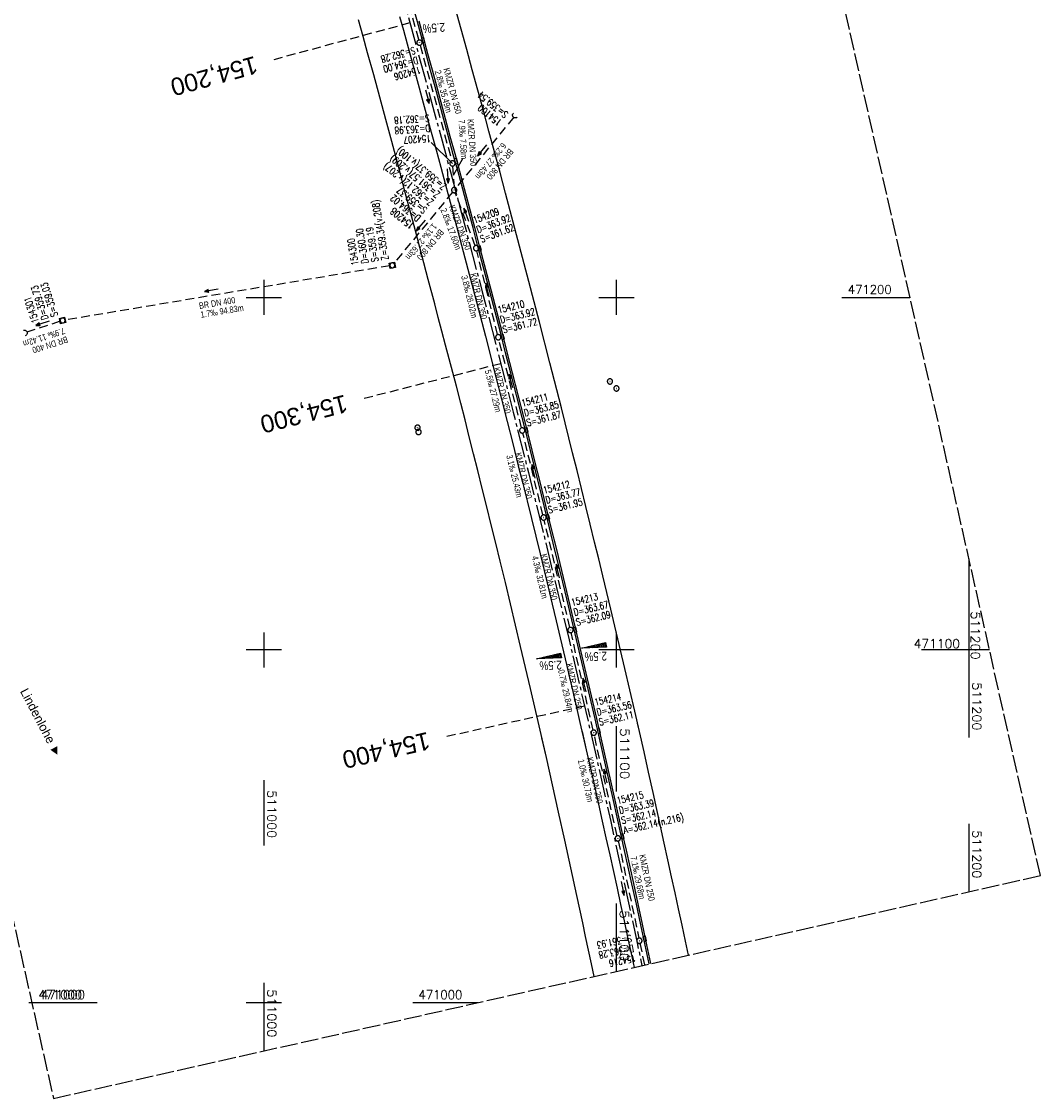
# Model space of a CAD drawing. Extents: x 510737 to 511220, y 470973 to 471938.
# Tile 2 of 5: x 510931 to 511220, y 470973 to 471278. Entities that reach past the tile are written whole.
import ezdxf
from ezdxf.enums import TextEntityAlignment as Align

# ---------------------------------------------------------------- set-up
doc = ezdxf.new("R2010")
doc.units = 0
doc.header["$LTSCALE"] = 10
doc.header["$MEASUREMENT"] = 0
for name, pattern in [('ACHSE', [5.5, 4, -0.5, 0.5, -0.5]), ('LT00', [0]), ('LT14', [0.6, 0.5, -0.1]), ('LT17', [0.15, 0.1, -0.05]), ('STRICHLINIE2', [0.375, 0.25, -0.125])]:
    doc.linetypes.add(name, pattern=pattern)
doc.layers.get('0').update_dxf_attribs({"linetype": 'LT00'})
for name, color, linetype in [('-AX-020', 250, 'ACHSE'), ('-Halt-Pfeil', 4, 'LT00'), ('-Haltung', 7, 'STRICHLINIE2'), ('-Haltungsbeschriftung', 140, 'LT00'), ('-QUE-20O', 11, 'LT00'), ('-QUE-20W', 11, 'LT00'), ('-Schachtbeschriftung', 5, 'LT00'), ('-ST-20', 30, 'LT17'), ('BESCH', 250, 'LT00'), ('ORTSRICHTUNG', 7, 'Continuous'), ('V95_AFBR_BAB', 250, 'LT00'), ('V95_KA_MULD', 182, 'LT00'), ('V95_KA_PRUF', 182, 'LT00'), ('V95_RASTER', 250, 'LT00'), ('V95_RINNE', 182, 'LT00'), ('V95_SINKK', 182, 'LT00'), ('V95_UK_DURCH', 182, 'LT00'), ('V96_AFBR_BAB', 250, 'LT00'), ('V96_KA_PRUF', 182, 'LT00'), ('V96_RASTER', 250, 'LT00'), ('V96_RINNE', 182, 'LT00'), ('V96_SINKK', 182, 'LT00')]:
    doc.layers.add(name, color=color, linetype=linetype)
doc.layers.add('-BLATT_95-RAND', color=7, linetype='LT14', plot=False)
doc.styles.add('Beschrift', font='ARIAL.TTF')
doc.styles.add('Haltungsbeschriftung', font='ARIAL.TTF', dxfattribs={"width": 0.75})
doc.styles.add('schachtbeschriftung', font='romans.shx', dxfattribs={"width": 0.75, "height": 2})
doc.styles.get("Standard").update_dxf_attribs({"font": 'romans.shx'})

# ---------------------------------------------------------------- blocks, each defined once
blk = doc.blocks.new('SYMB0652')
at = {"color": 0, "linetype": 'ByBlock'}
blk.add_lwpolyline([(-0.15, -0.075), (0.15, -0.075), (0.15, 0.075), (-0.15, 0.075), (-0.15, -0.075)], dxfattribs=at)
blk = doc.blocks.new('SYMB1210')
at = {"color": 0, "linetype": 'ByBlock'}
blk.add_line((0.018815, -0.179014), (0.055623, -0.17119), dxfattribs=at)
for points in [[(-0.2, -0.2), (-0.2, 0.2), (0.2, 0.2), (0.2, -0.2), (-0.2, -0.2)], [(0.018815, 0.179014), (-0.018815, 0.179014), (-0.055623, 0.17119), (-0.09, 0.155885), (-0.120444, 0.133766), (-0.145623, 0.105801), (-0.164438, 0.073213), (-0.176067, 0.037424), (-0.18, 0)], [(-0.18, 0), (-0.176067, -0.037424), (-0.164438, -0.073213), (-0.145623, -0.105801), (-0.120444, -0.133766), (-0.09, -0.155885), (-0.055623, -0.17119), (-0.018815, -0.179014), (0.018815, -0.179014)], [(0.18, 0), (0.176067, 0.037424), (0.164438, 0.073213), (0.145623, 0.105801), (0.120444, 0.133766), (0.09, 0.155885), (0.055623, 0.17119), (0.018815, 0.179014)], [(0.055623, -0.17119), (0.09, -0.155885), (0.120444, -0.133766), (0.145623, -0.105801), (0.164438, -0.073213), (0.176067, -0.037424), (0.18, 0)]]:
    blk.add_lwpolyline(points, dxfattribs=at)
blk = doc.blocks.new('SYMB0003')
at = {"color": 0, "linetype": 'ByBlock'}
for p, q in [((-0.015712, 0), (0.010166, 0.012015)), ((0, -0.021257), (-0.015712, 0)), ((0.010166, 0.012015), (0, -0.021257))]:
    blk.add_line(p, q, dxfattribs=at)
for points in [[(-0.031395, 0.499013), (-0.093691, 0.491144), (-0.154509, 0.475528), (-0.21289, 0.452414), (-0.267913, 0.422164), (-0.318712, 0.385257), (-0.364484, 0.342274), (-0.404509, 0.293893), (-0.438154, 0.240877), (-0.464888, 0.184062), (-0.484292, 0.124345), (-0.496058, 0.062667), (-0.5, 0)], [(-0.5, 0), (-0.496058, -0.062667), (-0.484292, -0.124345), (-0.464888, -0.184062), (-0.438154, -0.240877), (-0.404509, -0.293893), (-0.364485, -0.342274), (-0.318712, -0.385257), (-0.267914, -0.422164), (-0.21289, -0.452414), (-0.154509, -0.475529), (-0.093691, -0.491144), (-0.031395, -0.499014), (0.031395, -0.499014)], [(0.5, 0), (0.496057, 0.062667), (0.484292, 0.124345), (0.464888, 0.184062), (0.438153, 0.240877), (0.404509, 0.293893), (0.364484, 0.342274), (0.318712, 0.385257), (0.267913, 0.422164), (0.21289, 0.452414), (0.154509, 0.475528), (0.093691, 0.491144), (0.031395, 0.499013), (-0.031395, 0.499013)], [(0.031395, -0.499014), (0.093691, -0.491144), (0.154509, -0.475529), (0.21289, -0.452414), (0.267914, -0.422164), (0.318712, -0.385257), (0.364485, -0.342274), (0.404509, -0.293893), (0.438154, -0.240877), (0.464889, -0.184062), (0.484292, -0.124345), (0.496058, -0.062667), (0.5, 0)]]:
    blk.add_lwpolyline(points, dxfattribs=at)
blk = doc.blocks.new('SYMB1107')
at = {"color": 0, "linetype": 'ByBlock'}
for points in [[(-0.2, 0), (-0.196157, 0.039018), (-0.184776, 0.076537), (-0.166294, 0.111114), (-0.141421, 0.141421), (-0.111114, 0.166294), (-0.076537, 0.184776), (-0.039018, 0.196157), (0, 0.2)], [(0, 0.2), (0.039018, 0.196157), (0.076537, 0.184776), (0.111114, 0.166294), (0.141421, 0.141421), (0.166294, 0.111114), (0.184776, 0.076537), (0.196157, 0.039018), (0.2, 0)]]:
    blk.add_lwpolyline(points, dxfattribs=at)
blk = doc.blocks.new('SYMB0070')
at = {"color": 0, "linetype": 'ByBlock'}
for p, q in [((-0.5, 0), (0.2, 0)), ((0.5, 0), (0.2, 0.1)), ((0.2, 0.1), (0.2, 0)), ((0.468, 0), (0.21, 0.086)), ((0.21, 0.086), (0.21, -0.086)), ((0.21, -0.086), (0.468, 0)), ((0.22, -0.072), (0.437, 0)), ((0.23, -0.058), (0.405, 0)), ((0.24, -0.045), (0.374, 0)), ((0.342, 0), (0.25, 0.031)), ((0.25, 0.031), (0.25, -0.031)), ((0.25, -0.031), (0.342, 0)), ((0.26, -0.017), (0.31, 0)), ((0.27, -0.003), (0.279, 0))]:
    blk.add_line(p, q, dxfattribs=at)
for points in [[(0.2, 0), (0.2, -0.1), (0.5, 0)], [(0.437, 0), (0.22, 0.072), (0.22, -0.072)], [(0.405, 0), (0.23, 0.058), (0.23, -0.058)], [(0.374, 0), (0.24, 0.045), (0.24, -0.045)], [(0.31, 0), (0.26, 0.017), (0.26, -0.017)], [(0.279, 0), (0.27, 0.003), (0.27, -0.003)]]:
    blk.add_lwpolyline(points, dxfattribs=at)

msp = doc.modelspace()

# ---------------------------------------------------------------- linework, layer by layer
at = {"layer": '-AX-020', "ltscale": 0.2, "flags": 128}
msp.add_lwpolyline([(510872.26, 471905.73), (510873.18, 471900.44), (510874.84, 471891.24), (510876.54, 471882.05), (510878.3, 471872.88), (510880.1, 471863.71), (510881.95, 471854.55), (510883.84, 471845.4), (510885.78, 471836.26), (510887.76, 471827.12), (510889.78, 471818), (510891.83, 471808.88), (510893.93, 471799.78), (510896.06, 471790.68), (510898.23, 471781.59), (510900.44, 471772.51), (510902.67, 471763.44), (510904.94, 471754.37), (510907.24, 471745.32), (510909.57, 471736.27), (510911.93, 471727.22), (510914.31, 471718.19), (510916.72, 471709.16), (510919.15, 471700.14), (510921.61, 471691.12), (510924.09, 471682.11), (510926.59, 471673.11), (510929.1, 471664.11), (510931.64, 471655.12), (510934.19, 471646.13), (510936.76, 471637.14), (510939.34, 471628.16), (510941.94, 471619.19), (510944.55, 471610.22), (510947.17, 471601.25), (510949.8, 471592.28), (510952.43, 471583.31), (510955.08, 471574.35), (510957.73, 471565.39), (510960.38, 471556.43), (510963.04, 471547.47), (510967.7, 471531.77), (510970.25, 471523.2), (510975.26, 471506.32), (510980.27, 471489.44), (510985.27, 471472.57), (510990.27, 471455.68), (510995.25, 471438.8), (511000.21, 471421.91), (511005.16, 471405.01), (511010.09, 471388.11), (511014.99, 471371.2), (511019.86, 471354.28), (511024.7, 471337.36), (511029.51, 471320.42), (511034.28, 471303.47), (511039.01, 471286.52), (511043.7, 471269.55), (511048.34, 471252.56), (511052.93, 471235.57), (511057.46, 471218.56), (511061.95, 471201.53), (511066.37, 471184.49), (511070.73, 471167.43), (511075.02, 471150.36), (511079.24, 471133.27), (511083.39, 471116.16), (511086.57, 471102.84), (511090.59, 471085.7), (511094.53, 471068.54), (511098.39, 471051.37), (511102.17, 471034.17), (511105.87, 471016.96), (511107.23, 471010.5)], dxfattribs=at)
at = {"layer": '-BLATT_95-RAND'}
msp.add_lwpolyline([(510736.69, 471875.13), (510940.32, 470972.83), (511220.28, 471036.01), (511016.64, 471938.32), (510736.69, 471875.13)], dxfattribs=at)
at = {"layer": '-Haltung'}
for p, q in [((511036.22, 471300.92), (511043.94, 471272.94)), ((511044.34, 471271.5), (511053.3, 471238.71)), ((511070.86, 471251.09), (511054.47, 471231)), ((511053.54, 471237.23), (511053.95, 471231.17)), ((511053.52, 471229.84), (511036.92, 471209.66)), ((511059.94, 471214.65), (511054.26, 471229.72)), ((511066.3, 471189.42), (511060.39, 471213.22)), ((511035.7, 471208.96), (510943.65, 471193.55)), ((510942.2, 471193.2), (510932.77, 471190.12)), ((511073.09, 471162.99), (511066.67, 471187.96)), ((511079.17, 471138.29), (511073.46, 471161.53)), ((511086.8, 471106.39), (511079.52, 471136.83)), ((511093.4, 471077.28), (511087.14, 471104.93)), ((511100.22, 471047.32), (511093.73, 471075.82)), ((511100.54, 471045.85), (511106.37, 471018.28)), ((511100.54, 471045.85, 359.87), (511106.37, 471018.28, 359.87)), ((511106.68, 471016.82, 359.87), (511107.94, 471010.66, 359.87))]:
    msp.add_line(p, q, dxfattribs=at)
at = {"layer": '-Haltungsbeschriftung'}
msp.add_line((511056.39, 471239.26), (511053.72, 471234.59), dxfattribs=at)
at = {"layer": '-QUE-20O'}
for p, q in [((511095.95, 471100.75), (511095.68, 471101.87)), ((511095.97, 471101.94), (511096.25, 471100.76)), ((511096.56, 471100.78), (511096.27, 471102.01)), ((511096.56, 471102.08), (511096.86, 471100.79)), ((511097.17, 471100.8), (511096.85, 471102.15)), ((511090.13, 471100.56), (511090.14, 471100.55)), ((511090.44, 471100.56), (511090.43, 471100.63)), ((511090.72, 471100.7), (511090.75, 471100.57)), ((511091.05, 471100.58), (511091.01, 471100.77)), ((511091.3, 471100.84), (511091.36, 471100.59)), ((511091.67, 471100.6), (511091.59, 471100.91)), ((511091.89, 471100.97), (511091.97, 471100.61)), ((511092.28, 471100.63), (511092.18, 471101.04)), ((511092.47, 471101.11), (511092.58, 471100.64)), ((511092.89, 471100.65), (511092.76, 471101.18)), ((511093.05, 471101.25), (511093.19, 471100.66)), ((511093.5, 471100.67), (511093.35, 471101.32)), ((511093.64, 471101.39), (511093.81, 471100.68)), ((511094.11, 471100.69), (511093.93, 471101.46)), ((511094.22, 471101.53), (511094.42, 471100.7)), ((511094.72, 471100.71), (511094.51, 471101.6)), ((511094.81, 471101.67), (511095.03, 471100.72)), ((511095.33, 471100.73), (511095.1, 471101.73)), ((511095.39, 471101.8), (511095.64, 471100.74))]:
    msp.add_line(p, q, dxfattribs=at)
msp.add_lwpolyline([(511097.22, 471100.8), (511090.09, 471100.55), (511096.9, 471102.16), (511097.22, 471100.8)], dxfattribs=at)
at = {"layer": '-QUE-20W'}
for p, q in [((511082.64, 471098.79), (511082.89, 471097.73)), ((511083.2, 471097.74), (511082.93, 471098.86)), ((511083.23, 471098.92), (511083.5, 471097.75)), ((511083.81, 471097.76), (511083.52, 471098.99)), ((511083.81, 471099.06), (511084.12, 471097.77)), ((511084.42, 471097.78), (511084.1, 471099.13)), ((511077.39, 471097.54), (511077.39, 471097.53)), ((511077.7, 471097.54), (511077.68, 471097.61)), ((511077.97, 471097.68), (511078, 471097.55)), ((511078.31, 471097.57), (511078.26, 471097.75)), ((511078.55, 471097.82), (511078.61, 471097.58)), ((511078.92, 471097.59), (511078.85, 471097.89)), ((511079.14, 471097.96), (511079.22, 471097.6)), ((511079.53, 471097.61), (511079.43, 471098.03)), ((511079.72, 471098.1), (511079.84, 471097.62)), ((511080.14, 471097.63), (511080.01, 471098.16)), ((511080.31, 471098.23), (511080.45, 471097.64)), ((511080.75, 471097.65), (511080.6, 471098.3)), ((511080.89, 471098.37), (511081.06, 471097.66)), ((511081.36, 471097.67), (511081.18, 471098.44)), ((511081.47, 471098.51), (511081.67, 471097.68)), ((511081.98, 471097.69), (511081.77, 471098.58)), ((511082.06, 471098.65), (511082.28, 471097.7)), ((511082.59, 471097.72), (511082.35, 471098.72))]:
    msp.add_line(p, q, dxfattribs=at)
msp.add_lwpolyline([(511084.47, 471097.78), (511077.34, 471097.53), (511084.15, 471099.14), (511084.47, 471097.78)], dxfattribs=at)
at = {"layer": '-Schachtbeschriftung'}
msp.add_line((511053.5, 471237.98), (511047.49, 471243.89), dxfattribs=at)
at = {"layer": '-ST-20', "ltscale": 2.5}
for p, q in [((511041.42, 471277.81), (511002.8, 471267.38)), ((511067.21, 471181.19), (511028.46, 471171.29)), ((511090.97, 471084.06), (511051.9, 471075.46))]:
    msp.add_line(p, q, dxfattribs=at)
at = {"layer": 'BESCH', "color": 2}
msp.add_line((511093.4, 471077.28, 359.87), (511093.38, 471077.35, 359.87), dxfattribs=at)
at = {"layer": 'V95_AFBR_BAB'}
for points in [[(511038.52, 471279.62), (511039.59, 471275.77), (511040.66, 471271.92), (511041.81, 471267.74), (511042.95, 471263.56), (511044.09, 471259.38), (511045.23, 471255.19), (511046.36, 471251.01), (511047.5, 471246.82), (511048.84, 471241.86), (511050.18, 471236.89), (511051.52, 471231.92), (511052.86, 471226.95), (511054.19, 471221.99), (511057.04, 471211.24), (511059.87, 471200.49), (511062.87, 471188.95), (511065.83, 471177.4), (511067.43, 471171.12), (511069.02, 471164.83), (511070.6, 471158.54), (511072.17, 471152.25), (511073.42, 471147.26), (511074.66, 471142.28), (511075.89, 471137.29), (511077.12, 471132.3), (511078.34, 471127.31), (511079.49, 471122.55), (511080.64, 471117.79), (511081.78, 471113.02), (511082.92, 471108.26), (511084.05, 471103.49), (511085.47, 471097.48), (511086.88, 471091.46), (511088.28, 471085.44), (511089.67, 471079.42), (511091.44, 471071.7), (511093.19, 471063.97), (511094.93, 471056.24), (511095.99, 471051.48), (511097.04, 471046.72), (511098.09, 471041.96), (511099.13, 471037.2), (511100.17, 471032.44), (511101.18, 471027.82), (511102.18, 471023.2), (511103.18, 471018.58), (511104.18, 471013.96), (511105.02, 471010)], [(511120.46, 471013.48), (511119.62, 471017.42), (511118.64, 471022), (511117.65, 471026.57), (511116.65, 471031.15), (511115.65, 471035.72), (511114.61, 471040.49), (511113.57, 471045.25), (511112.52, 471050.02), (511111.47, 471054.79), (511110.42, 471059.55), (511109.13, 471065.33), (511107.83, 471071.12), (511106.52, 471076.89), (511105.2, 471082.67), (511102.41, 471094.74), (511099.56, 471106.79), (511098.42, 471111.55), (511097.27, 471116.3), (511096.12, 471121.06), (511094.97, 471125.81), (511093.81, 471130.57), (511092.57, 471135.64), (511091.33, 471140.72), (511090.09, 471145.79), (511088.84, 471150.86), (511087.58, 471155.93), (511084.4, 471168.68), (511081.16, 471181.42), (511078.2, 471192.96), (511075.2, 471204.48), (511073.88, 471209.49), (511072.56, 471214.5), (511071.23, 471219.5), (511069.9, 471224.51), (511068.56, 471229.51), (511066.99, 471235.38), (511065.42, 471241.25), (511063.85, 471247.11), (511062.26, 471252.98), (511060.7, 471258.76), (511059.12, 471264.54), (511057.54, 471270.31), (511055.96, 471276.09), (511054.39, 471281.81)], [(511093.67, 471007.44), (511092.92, 471010.98), (511092.09, 471014.85), (511091.27, 471018.72), (511090.44, 471022.6), (511089.62, 471026.47), (511088.79, 471030.34), (511087.08, 471038.23), (511085.36, 471046.1), (511083.62, 471053.98), (511081.88, 471061.73), (511080.13, 471069.48), (511078.36, 471077.23), (511075.62, 471089.09), (511072.84, 471100.95), (511071.4, 471107.01), (511069.96, 471113.07), (511068.5, 471119.12), (511067.04, 471125.18), (511065.78, 471130.32), (511064.51, 471135.47), (511063.24, 471140.61), (511061.96, 471145.76), (511060.68, 471150.9), (511059.48, 471155.67), (511058.28, 471160.45), (511057.07, 471165.23), (511055.85, 471170), (511054.62, 471174.77), (511053.6, 471178.67), (511052.58, 471182.57), (511051.56, 471186.47), (511050.53, 471190.37), (511049.49, 471194.27), (511048.46, 471198.16), (511046.63, 471205.07), (511044.81, 471211.97), (511042.99, 471218.88), (511041.88, 471223.09), (511040.76, 471227.3), (511039.65, 471231.52), (511038.54, 471235.73), (511037.42, 471239.94), (511036.29, 471244.15), (511034.6, 471250.46), (511032.89, 471256.76), (511031.17, 471263.06), (511029.44, 471269.35), (511028.14, 471274.01), (511026.85, 471278.66)]]:
    msp.add_lwpolyline(points, dxfattribs=at)
at = {"layer": 'V95_RASTER'}
for p, q in [((511000, 471205), (511000, 471195)), ((511100, 471195), (511100, 471205)), ((510995, 471200), (511005, 471200)), ((511095, 471200), (511105, 471200)), ((511163.98, 471200), (511183.27, 471200)), ((511200, 471125.89), (511200, 471091.88)), ((511000, 471105), (511000, 471095)), ((511100, 471095), (511100, 471105)), ((511005, 471100), (510995, 471100)), ((511105, 471100), (511095, 471100)), ((511205.84, 471100), (511186.55, 471100)), ((511200, 471050.72), (511200, 471031.43)), ((511100, 471008.86), (511100, 471028.15)), ((511000, 471005.59), (511000, 470986.3)), ((510934.19, 471000), (510952.69, 471000)), ((510995, 471000), (511005, 471000)), ((510995, 471000), (511005, 471000)), ((511042.22, 471000), (511060.72, 471000))]:
    msp.add_line(p, q, dxfattribs=at)
at = {"layer": 'V95_RINNE'}
for points in [[(511109.28, 471010.96), (511108.14, 471016.33), (511106.91, 471022.11), (511105.67, 471027.89), (511104.42, 471033.67), (511103.38, 471038.41), (511102.33, 471043.15), (511101.28, 471047.88), (511100.23, 471052.62), (511099.17, 471057.36), (511098.14, 471061.98), (511097.1, 471066.6), (511096.06, 471071.22), (511095.02, 471075.84), (511093.97, 471080.46), (511092.85, 471085.28), (511091.73, 471090.1), (511090.6, 471094.92), (511089.46, 471099.74), (511088.32, 471104.56), (511086.89, 471110.5), (511085.46, 471116.45), (511084.02, 471122.4), (511082.57, 471128.34), (511081.04, 471134.61), (511079.5, 471140.88), (511077.95, 471147.15), (511076.4, 471153.42), (511074.83, 471159.69), (511073.25, 471165.97), (511071.66, 471172.24), (511070.06, 471178.51), (511068.58, 471184.3), (511067.08, 471190.1), (511065.58, 471195.89), (511064.08, 471201.68), (511062.5, 471207.68), (511060.92, 471213.69), (511059.33, 471219.69), (511057.73, 471225.69), (511056.4, 471230.65), (511055.07, 471235.6), (511053.74, 471240.55), (511052.4, 471245.5), (511051.07, 471250.46), (511049.82, 471255.08), (511048.57, 471259.71), (511047.31, 471264.34), (511046.06, 471268.96), (511044.79, 471273.59), (511043.54, 471278.15), (511042.28, 471282.72)], [(511109.77, 471011.06), (511108.63, 471016.43), (511107.4, 471022.21), (511106.16, 471028), (511104.9, 471033.77), (511103.87, 471038.52), (511102.82, 471043.25), (511101.77, 471047.99), (511100.72, 471052.73), (511099.66, 471057.46), (511098.63, 471062.09), (511097.59, 471066.71), (511096.55, 471071.33), (511095.51, 471075.95), (511094.45, 471080.57), (511093.34, 471085.39), (511092.22, 471090.22), (511091.09, 471095.04), (511089.95, 471099.85), (511088.8, 471104.67), (511087.38, 471110.62), (511085.95, 471116.57), (511084.5, 471122.52), (511083.06, 471128.46), (511081.53, 471134.73), (511079.99, 471141), (511078.44, 471147.27), (511076.88, 471153.54), (511075.31, 471159.81), (511073.73, 471166.09), (511072.14, 471172.36), (511070.54, 471178.63), (511069.06, 471184.43), (511067.57, 471190.22), (511066.07, 471196.01), (511064.56, 471201.8), (511062.99, 471207.81), (511061.4, 471213.82), (511059.81, 471219.82), (511058.21, 471225.82), (511056.88, 471230.77), (511055.55, 471235.73), (511054.22, 471240.68), (511052.88, 471245.63), (511051.55, 471250.59), (511050.3, 471255.21), (511049.05, 471259.84), (511047.8, 471264.47), (511046.54, 471269.09), (511045.28, 471273.72), (511044.02, 471278.29)]]:
    msp.add_lwpolyline(points, dxfattribs=at)
at = {"layer": 'V96_AFBR_BAB', "elevation": 359.87}
for points in [[(511120.46, 471013.48), (511119.62, 471017.42), (511118.64, 471022), (511117.65, 471026.57), (511116.65, 471031.15), (511115.65, 471035.72), (511114.61, 471040.49), (511113.57, 471045.25), (511112.52, 471050.02), (511111.47, 471054.79), (511110.42, 471059.55), (511109.13, 471065.33), (511107.83, 471071.12), (511106.52, 471076.89), (511105.98, 471079.28)], [(511093.67, 471007.44), (511092.92, 471010.98), (511092.09, 471014.85), (511091.27, 471018.72), (511090.44, 471022.6), (511089.62, 471026.47), (511088.79, 471030.34), (511087.08, 471038.23), (511085.36, 471046.1), (511083.62, 471053.98), (511081.88, 471061.73), (511080.13, 471069.48), (511078.84, 471075.13)], [(511090.26, 471076.88), (511091.44, 471071.7), (511093.19, 471063.97), (511094.93, 471056.24), (511095.99, 471051.48), (511097.04, 471046.72), (511098.09, 471041.96), (511099.13, 471037.2), (511100.17, 471032.44), (511101.18, 471027.82), (511102.18, 471023.2), (511103.18, 471018.58), (511104.18, 471013.96), (511105.02, 471010)]]:
    msp.add_lwpolyline(points, dxfattribs=at)
at = {"layer": 'V96_RASTER'}
for p, q in [((511200, 471093.67, 359.87), (511200, 471075.17, 359.87)), ((511100, 471059.87, 359.87), (511100, 471078.37, 359.87)), ((511000, 471063.06, 359.87), (511000, 471044.56, 359.87)), ((511000, 471005, 359.87), (511000, 470995, 359.87)), ((510933.38, 471000, 359.87), (510951.88, 471000, 359.87)), ((510995, 471000, 359.87), (511005, 471000, 359.87))]:
    msp.add_line(p, q, dxfattribs=at)
at = {"layer": 'V96_RINNE', "elevation": 359.87}
for points in [[(511109.28, 471010.96), (511108.14, 471016.33), (511106.91, 471022.11), (511105.67, 471027.89), (511104.42, 471033.67), (511103.38, 471038.41), (511102.33, 471043.15), (511101.28, 471047.88), (511100.23, 471052.62), (511099.17, 471057.36), (511098.14, 471061.98), (511097.1, 471066.6), (511096.06, 471071.22), (511095.02, 471075.84), (511094.63, 471077.55)], [(511109.76, 471011.07), (511108.63, 471016.43), (511107.4, 471022.21), (511106.16, 471028), (511104.9, 471033.77), (511103.87, 471038.52), (511102.82, 471043.25), (511101.77, 471047.99), (511100.72, 471052.73), (511099.66, 471057.46), (511098.63, 471062.09), (511097.59, 471066.71), (511096.55, 471071.33), (511095.51, 471075.95), (511095.12, 471077.66)]]:
    msp.add_lwpolyline(points, dxfattribs=at)

# ---------------------------------------------------------------- block references
at = {"layer": '-Halt-Pfeil', "yscale": 4.000000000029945, "zscale": 4}
for p, xscale, rotation in [((511046.35, 471256.9), 3.999999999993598, 285.2750566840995), ((511061.89, 471241.68), 4.000000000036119, 230.7922466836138), ((511052.16, 471234.42), 4.000000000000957, 273.8132766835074), ((511057.45, 471223.39), 4.000000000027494, 110.6427766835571), ((511044.45, 471220.39), 4.000000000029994, 230.5453466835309), ((510985.09, 471201.97), 3.99999999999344, 189.5023866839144), ((511063.45, 471202.07), 4.000000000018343, 103.9524666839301), ((510937.18, 471192.61), 3.999999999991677, 198.0516466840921), ((511070.09, 471176.26), 4.000000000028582, 104.4211966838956), ((511076.52, 471150.7), 3.999999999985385, 103.8160466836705), ((511083.42, 471122.4), 4.000000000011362, 103.4453066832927), ((511090.96, 471090.05), 3.999999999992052, 102.7528766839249), ((511096.91, 471064.25), 4.00000000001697, 102.8263066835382), ((511101.77, 471032.38), 4.000000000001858, 281.93102668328)]:
    msp.add_blockref('SYMB0070', p, dxfattribs=dict(at, xscale=xscale, rotation=rotation))
at = {"layer": 'V95_KA_MULD', "xscale": 3.800000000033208, "yscale": 3.800000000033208, "zscale": 3.8, "rotation": 282.7179066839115}
for p in [(511036.44, 471209.08), (510942.92, 471193.43)]:
    msp.add_blockref('SYMB1210', p, dxfattribs=at)
at = {"layer": 'V95_KA_PRUF', "xscale": 1.500000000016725, "yscale": 1.500000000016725, "zscale": 1.5, "rotation": 282.7179066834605}
for p in [(511044.14, 471272.22), (511053.5, 471237.98), (511054, 471230.42), (511060.21, 471213.95), (511066.48, 471188.69), (511073.28, 471162.26), (511079.35, 471137.56), (511086.98, 471105.66), (511093.57, 471076.55), (511100.39, 471046.58), (511106.52, 471017.55)]:
    msp.add_blockref('SYMB0003', p, dxfattribs=at)
at = {"layer": 'V95_KA_PRUF', "color": 1, "xscale": 1.500000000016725, "yscale": 1.500000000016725, "zscale": 1.5, "rotation": 282.7179066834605}
for p in [(511098.17, 471176.15), (511100.01, 471174.17), (511043.58, 471163.04), (511043.87, 471161.83)]:
    msp.add_blockref('SYMB0003', p, dxfattribs=at)
at = {"layer": 'V95_SINKK', "zscale": 4.5}
for p, xscale, yscale, rotation in [((511045.19, 471272.96), 4.499999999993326, 4.499999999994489, 285.1235911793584), ((511054.52, 471238.73), 4.499999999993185, 4.499999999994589, 284.8528068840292), ((511061.2, 471213.87), 4.499999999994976, 4.499999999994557, 284.600637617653), ((511067.75, 471188.74), 4.499999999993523, 4.499999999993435, 284.2936300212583), ((511074.48, 471162.34), 4.499999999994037, 4.49999999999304, 283.9527751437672), ((511080.6, 471137.63), 4.499999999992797, 4.499999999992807, 283.7335094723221), ((511088.31, 471105.74), 4.499999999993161, 4.499999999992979, 283.2025559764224), ((511095.05, 471076.96), 4.499999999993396, 4.499999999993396, 282.7179066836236), ((511101.74, 471047.12), 4.499999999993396, 4.499999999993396, 282.7179066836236), ((511108.02, 471018.11), 4.499999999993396, 4.499999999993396, 282.7179066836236)]:
    msp.add_blockref('SYMB0652', p, dxfattribs=dict(at, xscale=xscale, yscale=yscale, rotation=rotation))
at = {"layer": 'V95_UK_DURCH', "zscale": 4}
for p, xscale, yscale, rotation in [((511071.34, 471251.67), 3.999999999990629, 4.000000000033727, 133.9413278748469), ((510932.06, 471189.89), 4.000000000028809, 4.000000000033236, 287.2951692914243)]:
    msp.add_blockref('SYMB1107', p, dxfattribs=dict(at, xscale=xscale, yscale=yscale, rotation=rotation))
at = {"layer": 'V96_KA_PRUF', "xscale": 1.50000000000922, "yscale": 1.50000000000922, "zscale": 1.5, "rotation": 278.7021059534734}
for p in [(511093.57, 471076.55, 359.87), (511100.39, 471046.58, 359.87), (511106.52, 471017.55, 359.87)]:
    msp.add_blockref('SYMB0003', p, dxfattribs=at)
at = {"layer": 'V96_SINKK', "zscale": 4.5}
for p, xscale, yscale, rotation in [((511095.05, 471076.96, 359.87), 4.500000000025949, 4.500000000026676, 282.6213417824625), ((511101.74, 471047.12, 359.87), 4.500000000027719, 4.500000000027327, 282.3492563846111), ((511108.02, 471018.11, 359.87), 4.500000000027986, 4.500000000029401, 281.8309596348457)]:
    msp.add_blockref('SYMB0652', p, dxfattribs=dict(at, xscale=xscale, yscale=yscale, rotation=rotation))

# ---------------------------------------------------------------- texts
at = {"layer": '-Haltungsbeschriftung', "style": 'Haltungsbeschriftung', "width": 0.75}
for s, rotation, p in [('2.8‰ 35.49m', 285.2751, (511048.43, 471264.12)), ('KMZR DN 350', 285.2751, (511050.9, 471264.79)), ('7.9‰ 7.58m', 273.8133, (511055.19, 471250.33)), ('KMZR DN 350', 273.8133, (511057.74, 471250.5)), ('6.2‰ 27.43m', 230.7923, (511067.59, 471243.99)), ('BR DN 800', 230.7923, (511069.57, 471242.37)), ('2.8‰ 17.60m', 290.6428, (511050.05, 471224.86)), ('KMZR DN 350', 290.6428, (511052.45, 471225.77)), ('1.1‰ 27.63m', 230.5453, (511047.89, 471221.14)), ('BR DN 800', 230.5453, (511049.86, 471219.51)), ('3.8‰ 26.02m', 283.9525, (511055.94, 471205.98)), ('KMZR DN 350', 283.9525, (511058.43, 471206.6)), ('BR DN 400', 9.5024, (510981.76, 471196.69)), ('1.7‰ 94.83m', 9.5024, (510982.18, 471194.17)), ('7.9‰ 11.42m', 198.0516, (510943.24, 471191.43)), ('BR DN 400', 198.0516, (510944.03, 471189)), ('5.5‰ 27.29m', 284.4212, (511062.61, 471179.23)), ('KMZR DN 350', 284.4212, (511065.09, 471179.87)), ('3.1‰ 25.43m', 283.816, (511068.74, 471155.11)), ('KMZR DN 350', 283.816, (511071.22, 471155.72)), ('4.3‰ 32.81m', 283.4453, (511075.98, 471126.44)), ('KMZR DN 350', 283.4453, (511078.47, 471127.04)), ('KMZR DN 250', 282.7529, (511085.67, 471095.99)), ('0.7‰ 29.84m', 282.7529, (511083.42, 471094.22)), ('1.0‰ 30.73m', 282.8263, (511089.02, 471068.78)), ('KMZR DN 250', 282.8263, (511091.51, 471069.35)), ('7.1‰ 29.68m', 281.931, (511103.93, 471041.29)), ('KMZR DN 250', 281.931, (511106.43, 471041.82))]:
    msp.add_text(s, height=1.8, rotation=rotation, dxfattribs=at).set_placement(p)
at = {"layer": '-QUE-20O', "style": 'Beschrift', "width": 0.8}
for rotation, p in [(-175.8717, (511051.3, 471277.86)), (-177.9926, (511097.28, 471099.53))]:
    msp.add_text('2.5%%%', height=2.5, rotation=rotation, dxfattribs=at).set_placement(p)
at = {"layer": '-QUE-20W', "style": 'Beschrift', "width": 0.8}
msp.add_text('2.5%%%', height=2.5, rotation=-177.9926, dxfattribs=at).set_placement((511084.5, 471096.99))
at = {"layer": '-Schachtbeschriftung', "style": 'schachtbeschriftung', "width": 0.75}
for s, rotation, p in [('S=362.28', 195.2751, (511042.65, 471271.04)), ('D=364.00', 195.2751, (511043.41, 471268.26)), ('154206', 195.2751, (511044.17, 471265.48)), ('S=359.54', 140.7922, (511069.51, 471252.2)), ('S=362.18', 183.8133, (511046.89, 471251.83)), ('154100', 140.7922, (511067.69, 471249.97)), ('D=363.98', 183.8133, (511047.08, 471248.95)), ('154207', 183.8133, (511047.27, 471246.08)), ('Z=359.37(v.100)', 140.5453, (511052, 471231.79)), ('Z=362.12(v.207)', 140.5453, (511048.34, 471227.34)), ('Z=361.57(v.209)', 140.5453, (511050.17, 471229.56)), ('S=359.37', 140.5453, (511046.51, 471225.11)), ('D=364.02', 140.5453, (511044.68, 471222.89)), ('Z=359.34(v.208)', 99.5024, (511035.41, 471210.69)), ('154208', 140.5453, (511042.85, 471220.67)), ('154209', 20.6428, (511059.77, 471220.87)), ('D=363.92', 20.6428, (511060.78, 471218.17)), ('D=360.30', 99.5024, (511029.73, 471209.74)), ('S=359.19', 99.5024, (511032.57, 471210.21)), ('S=361.62', 20.6428, (511061.8, 471215.48)), ('154300', 99.5024, (511026.89, 471209.26)), ('S=359.03', 108.0516, (510941.66, 471194.86)), ('D=359.73', 108.0516, (510938.92, 471193.97)), ('154301', 108.0516, (510936.18, 471193.08)), ('154210', 13.9525, (511066.61, 471195.43)), ('D=363.92', 13.9525, (511067.3, 471192.63)), ('S=361.72', 13.9525, (511068, 471189.84)), ('154211', 14.4212, (511073.35, 471169)), ('D=363.85', 14.4212, (511074.07, 471166.21)), ('S=361.87', 14.4212, (511074.78, 471163.42)), ('154212', 13.8161, (511079.49, 471144.3)), ('D=363.77', 13.8161, (511080.18, 471141.51)), ('S=361.95', 13.8161, (511080.87, 471138.71)), ('154213', 13.4453, (511087.45, 471112.46)), ('D=363.67', 13.4453, (511088.12, 471109.66)), ('S=362.09', 13.4453, (511088.79, 471106.86)), ('154214', 12.7529, (511094.01, 471084.16)), ('D=363.56', 12.7529, (511094.64, 471081.35)), ('S=362.11', 12.7529, (511095.28, 471078.54)), ('154215', 12.8263, (511100.36, 471056.29)), ('D=363.39', 12.8263, (511101, 471053.48)), ('S=362.14', 12.8263, (511101.63, 471050.67)), ('A=362.14(n.216)', 12.8263, (511102.27, 471047.87)), ('S=361.93', 191.6303, (511104.12, 471019.27)), ('D=363.28', 191.6303, (511104.7, 471016.45)), ('154216', 191.6303, (511105.28, 471013.63))]:
    msp.add_text(s, height=2, rotation=rotation, dxfattribs=at).set_placement(p)
at = {"layer": '-ST-20', "style": 'Beschrift'}
for s, rotation, p in [('154,200', -164.5637, (510998.07, 471266.1)), ('154,300', -165.5988, (511023.61, 471170.05)), ('154,400', -166.9663, (511047.02, 471074.39))]:
    msp.add_text(s, height=5, rotation=rotation, dxfattribs=at).set_placement(p, align=Align.MIDDLE_LEFT)
at = {"layer": 'ORTSRICHTUNG', "insert": (510935.74, 471078.76), "char_height": 2.5, "width": 21.9529, "attachment_point": 8, "rotation": 297.7132, "style": 'Beschrift'}
msp.add_mtext('Lindenlohe ►', dxfattribs=at)
at = {"layer": 'V95_RASTER'}
for s, rotation, width, p in [(' 471200', 359.9998, 0.969, (511163.98, 471201)), (' 511200', 269.9998, 1.063, (511200.57, 471112.78)), (' 471100', 359.9998, 1.021, (511182.57, 471100.53)), (' 511200', 269.9998, 1.063, (511201, 471050.72)), (' 511100', 269.9998, 1.127, (511101, 471028.15)), (' 511000', 269.9998, 1.058, (511001, 471005.59)), (' 471000', 359.9998, 0.965, (510935.19, 471001)), (' 471000', 359.9998, 0.965, (511042.22, 471001))]:
    msp.add_text(s, height=2.5, rotation=rotation, dxfattribs=dict(at, width=width)).set_placement(p)
at = {"layer": 'V96_RASTER'}
for s, rotation, width, p in [(' 511200', 269.9993, 1.063, (511201, 471092.67, 359.87)), (' 511100', 269.9993, 1.127, (511101.1, 471079.76, 359.87)), (' 511000', 269.9993, 1.058, (511001, 471062.06, 359.87)), (' 471000', 359.9993, 0.965, (510934.38, 471001, 359.87))]:
    msp.add_text(s, height=2.5, rotation=rotation, dxfattribs=dict(at, width=width)).set_placement(p)

doc.saveas('drawing.dxf')
